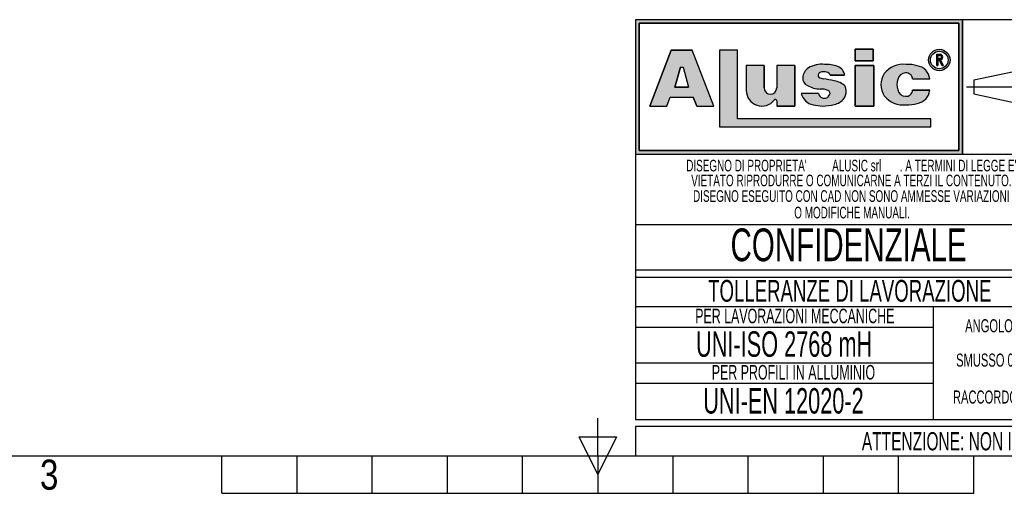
# Model space of a CAD drawing. Header units: millimetres. Extents: x 0 to 420, y 0 to 297.
# Tile 5 of 68: x 130 to 266, y 0 to 65. Entities that reach past the tile are written whole.
import ezdxf
from ezdxf.enums import TextEntityAlignment as Align

# ---------------------------------------------------------------- set-up
doc = ezdxf.new("R2010")
doc.units = ezdxf.units.MM
doc.linetypes.add('CENTERX2', pattern=[20.319999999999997, 12.7, -2.54, 2.54, -2.54])
doc.layers.add('CARTIGLIO', color=140, linetype='Continuous')
doc.styles.add('SLDTEXTSTYLE0', font='TXT', dxfattribs={"width": 0.6382978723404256})
doc.styles.add('SLDTEXTSTYLE1', font='TXT', dxfattribs={"width": 0.675})
doc.styles.add('SLDTEXTSTYLE2', font='TXT', dxfattribs={"width": 0.8214676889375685})

# ---------------------------------------------------------------- blocks, each defined once
blk = doc.blocks.new('SW_NOTE_0_1')
at = {"layer": 'CARTIGLIO', "color": 0, "insert": (85.40558510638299, 3.222669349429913), "char_height": 2.5, "attachment_point": 2, "style": 'SLDTEXTSTYLE0'}
blk.add_mtext("ATTENZIONE: NON INTERPRETARE IL DISEGNO. IN CASO DI QUOTE MANCANTI O POCO CHIARE CONSULTARE L'UFFICIO TECNICO", dxfattribs=at)
blk = doc.blocks.new('SW_NOTE_0_14')
at = {"layer": 'CARTIGLIO', "color": 0, "insert": (6.67819148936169, 2.320321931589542), "char_height": 1.8, "attachment_point": 2, "style": 'SLDTEXTSTYLE0'}
blk.add_mtext("ANGOLO ±10'", dxfattribs=at)
blk = doc.blocks.new('SW_NOTE_0_15')
at = {"layer": 'CARTIGLIO', "color": 0, "insert": (23.93617021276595, 3.867203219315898), "char_height": 3, "attachment_point": 2, "style": 'SLDTEXTSTYLE0'}
blk.add_mtext('TOLLERANZE DI LAVORAZIONE', dxfattribs=at)
blk = doc.blocks.new('SW_NOTE_0_16')
at = {"layer": 'CARTIGLIO', "color": 0, "insert": (21.07265624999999, 5.800804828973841), "char_height": 4.500000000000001, "attachment_point": 2, "style": 'SLDTEXTSTYLE1'}
blk.add_mtext('CONFIDENZIALE', dxfattribs=at)
blk = doc.blocks.new('SW_NOTE_0_17')
at = {"layer": 'CARTIGLIO', "color": 0, "insert": (28.04255319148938, 2.062508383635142), "char_height": 1.6, "attachment_point": 2, "style": 'SLDTEXTSTYLE0'}
blk.add_mtext('DISEGNO ESEGUITO CON CAD NON SONO AMMESSE VARIAZIONI', dxfattribs=at)
blk = doc.blocks.new('SW_NOTE_0_18')
at = {"layer": 'CARTIGLIO', "color": 0, "insert": (27.3404255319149, 2.062508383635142), "char_height": 1.6, "attachment_point": 2, "style": 'SLDTEXTSTYLE0'}
blk.add_mtext('VIETATO RIPRODURRE O COMUNICARNE A TERZI IL CONTENUTO.', dxfattribs=at)
blk = doc.blocks.new('SW_NOTE_0_19')
at = {"layer": 'CARTIGLIO', "color": 0, "insert": (7.587765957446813, 2.320321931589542), "char_height": 1.8, "attachment_point": 2, "style": 'SLDTEXTSTYLE0'}
blk.add_mtext('SMUSSO 0.5x45°', dxfattribs=at)
blk = doc.blocks.new('SW_NOTE_0_20')
at = {"layer": 'CARTIGLIO', "color": 0, "insert": (10.40425531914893, 2.062508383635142), "char_height": 1.6, "attachment_point": 2, "style": 'SLDTEXTSTYLE0'}
blk.add_mtext('O MODIFICHE MANUALI.', dxfattribs=at)
blk = doc.blocks.new('SW_NOTE_0_21')
at = {"layer": 'CARTIGLIO', "color": 0, "char_height": 1.6, "attachment_point": 2, "style": 'SLDTEXTSTYLE0'}
for s, insert in [("DISEGNO DI PROPRIETA'", (10.27659574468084, 2.062508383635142)), ('ALUSIC srl', (25.45120500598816, 2.062508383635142)), (". A TERMINI DI LEGGE E'", (39.41078027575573, 2.062508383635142))]:
    blk.add_mtext(s, dxfattribs=dict(at, insert=insert))
blk = doc.blocks.new('SW_NOTE_0_22')
at = {"layer": 'CARTIGLIO', "color": 0, "insert": (8.569148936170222, 2.320321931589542), "char_height": 1.8, "attachment_point": 2, "style": 'SLDTEXTSTYLE0'}
blk.add_mtext('RACCORDO R 0.5', dxfattribs=at)
blk = doc.blocks.new('SW_NOTE_0_23')
at = {"layer": 'CARTIGLIO', "color": 0, "insert": (18.30319148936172, 2.578135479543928), "char_height": 2, "attachment_point": 2, "style": 'SLDTEXTSTYLE0'}
blk.add_mtext('PER LAVORAZIONI MECCANICHE', dxfattribs=at)
blk = doc.blocks.new('SW_NOTE_0_24')
at = {"layer": 'CARTIGLIO', "color": 0, "insert": (15.68484042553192, 4.511737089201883), "char_height": 3.5, "attachment_point": 2, "style": 'SLDTEXTSTYLE0'}
blk.add_mtext('UNI-ISO 2768 mH', dxfattribs=at)
blk = doc.blocks.new('SW_NOTE_0_25')
at = {"layer": 'CARTIGLIO', "color": 0, "insert": (13.85638297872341, 2.578135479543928), "char_height": 2, "attachment_point": 2, "style": 'SLDTEXTSTYLE0'}
blk.add_mtext('PER PROFILI IN ALLUMINIO', dxfattribs=at)
blk = doc.blocks.new('SW_NOTE_0_26')
at = {"layer": 'CARTIGLIO', "color": 0, "insert": (14.05585106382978, 4.511737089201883), "char_height": 3.5, "attachment_point": 2, "style": 'SLDTEXTSTYLE0'}
blk.add_mtext('UNI-EN 12020-2', dxfattribs=at)
blk = doc.blocks.new('Cartiglio ALUSIC')
at = {"layer": 'CARTIGLIO'}
h = blk.add_hatch(color=256, dxfattribs=at)
h.paths.add_polyline_path([(113.971100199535, 149.9990413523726), (113.971100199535, 131.4990413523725), (158.971100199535, 131.4990413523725), (158.971100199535, 149.9990413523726)], flags=0)
h.paths.add_polyline_path([(114.471100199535, 131.9990413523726), (114.471100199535, 149.4990413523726), (158.471100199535, 149.4990413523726), (158.471100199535, 131.9990413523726)], flags=0)
h = blk.add_hatch(color=256, dxfattribs=at)
h.paths.add_polyline_path([(118.292263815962, 138.1064632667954), (118.7611454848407, 139.3206628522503), (121.9303757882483, 139.3206628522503), (122.3992574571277, 138.1064632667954), (124.7510688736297, 138.1064632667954), (121.7833115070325, 145.7916640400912), (118.9082097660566, 145.7916640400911), (115.9404523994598, 138.1064632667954)], flags=0)
h.paths.add_polyline_path([(119.3961687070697, 140.7216809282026), (120.1708764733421, 143.4547391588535), (120.5206447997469, 143.4547391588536), (121.2953525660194, 140.721680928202)], flags=0)
for points in [[(128.0219401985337, 145.7956943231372), (125.5527056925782, 145.7956943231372), (125.5527056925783, 135.2696801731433), (154.6424359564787, 135.2696801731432), (154.6424359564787, 136.3597302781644), (128.0219401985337, 136.3597302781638)], [(144.2116339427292, 145.9308884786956), (144.2116339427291, 144.3245774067), (146.6985305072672, 144.3245774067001), (146.6985305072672, 145.9308884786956)], [(146.7838932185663, 143.6808359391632), (144.2116339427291, 143.6808359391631), (144.2116339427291, 138.1064632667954), (146.7838932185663, 138.1064632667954)]]:
    blk.add_hatch(color=256, dxfattribs=at).paths.add_polyline_path(points, flags=0)
h = blk.add_hatch(color=256, dxfattribs=at)
edge = h.paths.add_edge_path(flags=0)
edge.add_arc((155.7921827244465, 144.4510199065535), 1.479868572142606, 0, 360)
edge = h.paths.add_edge_path(flags=0)
edge.add_arc((155.7921827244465, 144.4510199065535), 1.214864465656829, 0, 360)
h = blk.add_hatch(color=256, dxfattribs=at)
edge = h.paths.add_edge_path(flags=0)
edge.add_arc((155.8903200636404, 144.8676091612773), 0.3723980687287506, 277.1406326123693, 450.0000000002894)
edge.add_line((155.8903200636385, 145.240007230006), (155.450204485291, 145.240007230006))
edge.add_line((155.450204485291, 145.240007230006), (155.450204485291, 143.6880606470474))
edge.add_line((155.450204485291, 143.6880606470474), (155.605611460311, 143.6880606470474))
edge.add_line((155.605611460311, 143.6880606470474), (155.605611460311, 144.4952110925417))
edge.add_line((155.605611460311, 144.4952110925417), (155.764003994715, 144.4952110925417))
edge.add_line((155.764003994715, 144.4952110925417), (156.171212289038, 143.6880606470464))
edge.add_line((156.171212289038, 143.6880606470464), (156.3452765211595, 143.6880606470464))
edge.add_line((156.3452765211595, 143.6880606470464), (155.9366110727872, 144.4980993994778))
edge = h.paths.add_edge_path(flags=0)
edge.add_line((155.6056114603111, 145.0846002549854), (155.8903200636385, 145.0846002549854))
edge.add_arc((155.8903200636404, 144.8676091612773), 0.2169910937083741, -90.00000000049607, 90.00000000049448, ccw=False)
edge.add_line((155.8903200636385, 144.6506180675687), (155.6056114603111, 144.6506180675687))
edge.add_line((155.6056114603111, 144.6506180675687), (155.6056114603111, 145.0846002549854))
h = blk.add_hatch(color=256, dxfattribs=at)
edge = h.paths.add_edge_path(flags=0)
edge.add_arc((132.5578484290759, 140.6186164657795), 0.8721260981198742, 180, 360, ccw=False)
edge.add_line((131.6857223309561, 140.6186164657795), (131.6857223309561, 143.6808359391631))
edge.add_line((131.6857223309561, 143.6808359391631), (129.2243885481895, 143.6808359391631))
edge.add_line((129.2243885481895, 143.6808359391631), (129.2243885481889, 140.2640777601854))
edge.add_arc((131.3820030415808, 140.2640777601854), 2.157614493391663, 180, 321.9680973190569)
edge.add_arc((133.2350345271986, 138.8146685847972), 0.1949400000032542, 3.751097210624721e-10, 141.9680973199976, ccw=False)
edge.add_line((133.4299745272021, 138.8146685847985), (133.4299745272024, 138.106463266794))
edge.add_line((133.4299745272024, 138.106463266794), (135.91068894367, 138.106463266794))
edge.add_line((135.91068894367, 138.106463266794), (135.9106889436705, 143.6808359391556))
edge.add_line((135.9106889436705, 143.6808359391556), (133.4299745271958, 143.6808359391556))
edge.add_line((133.4299745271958, 143.6808359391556), (133.4299745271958, 140.6186164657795))
h = blk.add_hatch(color=256, dxfattribs=at)
edge = h.paths.add_edge_path(flags=0)
edge.add_line((139.7219511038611, 138.0874905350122), (140.9616140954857, 138.2313935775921))
edge.add_arc((140.6251358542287, 140.9172664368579), 2.706867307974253, 277.1406456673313, 311.0032214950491)
edge.add_arc((141.7459062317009, 139.8536948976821), 1.178212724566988, 303.7868133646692, 347.8980612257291)
edge.add_arc((141.0550130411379, 140.1458147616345), 1.920162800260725, 343.6935231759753, 381.4193527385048)
edge.add_arc((140.9170023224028, 138.8528855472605), 2.77207698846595, 46.00269433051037, 81.25096772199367)
edge.add_arc((133.1604335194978, 99.54681763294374), 42.8338661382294, 78.993004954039, 81.01866969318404)
edge.add_arc((140.0875549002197, 143.5111497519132), 1.672976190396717, 238.77709912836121, 261.74465207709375, ccw=False)
edge.add_arc((139.511171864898, 142.3534770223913), 0.3988810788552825, 114.64010585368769, 223.1865854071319, ccw=False)
edge.add_arc((139.9292750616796, 141.471492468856), 1.374925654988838, 90.51660503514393, 115.15343256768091, ccw=False)
edge.add_arc((139.978971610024, 141.8617877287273), 0.986530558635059, 50.69488274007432, 93.60864602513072, ccw=False)
edge.add_arc((140.2656634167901, 142.2302567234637), 0.519939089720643, 14.547573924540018, 49.4198797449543, ccw=False)
edge.add_line((140.7689329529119, 142.3608569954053), (142.7634621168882, 142.3608569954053))
edge.add_arc((141.3534729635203, 142.2214802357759), 1.416861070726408, 5.645321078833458, 71.38339334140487)
edge.add_arc((140.0918708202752, 138.6413140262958), 5.212710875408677, 70.80435731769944, 90.86664277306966)
edge.add_arc((139.6876943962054, 140.01898057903), 3.848224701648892, 85.15036290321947, 119.9120405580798)
edge.add_arc((138.7589405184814, 141.8826763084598), 1.774008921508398, 123.9309471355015, 174.9914571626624)
edge.add_arc((138.007121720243, 141.9227892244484), 1.021881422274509, 173.5516105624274, 249.3813116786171)
edge.add_arc((139.4480837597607, 143.8857829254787), 3.430150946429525, 238.3320469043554, 269.1908231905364)
edge.add_arc((139.5671105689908, 138.3083973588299), 2.154096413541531, 64.99796384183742, 94.45891481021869, ccw=False)
edge.add_arc((140.3551381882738, 139.8813550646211), 0.398545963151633, -35.586121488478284, 72.11412463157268, ccw=False)
edge.add_arc((139.9862171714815, 139.9393420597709), 0.7512299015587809, 245.201083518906, 337.29941344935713, ccw=False)
edge.add_arc((139.934335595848, 140.0154535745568), 0.8024620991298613, 192.5591591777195, 250.8523518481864, ccw=False)
edge.add_line((139.1510748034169, 139.8409601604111), (136.768183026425, 139.8409601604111))
edge.add_arc((138.8654850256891, 140.4022414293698), 2.1711085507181, 194.9824340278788, 258.3364147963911)
edge.add_line((138.4265630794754, 138.2759630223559), (139.7219511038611, 138.0874905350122))
h = blk.add_hatch(color=256, dxfattribs=at)
edge = h.paths.add_edge_path(flags=0)
edge.add_arc((151.1448446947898, 140.5631500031), 1.095489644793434, 191.1589777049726, 269.9285492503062, ccw=False)
edge.add_arc((152.2932291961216, 141.066632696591), 2.335462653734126, 162.1599290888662, 197.8400709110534, ccw=False)
edge.add_arc((151.1448446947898, 141.5701153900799), 1.095489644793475, 90.07145075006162, 168.8410222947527, ccw=False)
edge.add_arc((151.2517282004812, 141.8150308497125), 0.8574339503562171, 2.566657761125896, 97.25285314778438, ccw=False)
edge.add_line((152.108301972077, 141.8534281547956), (154.4848142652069, 141.8534281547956))
edge.add_arc((152.4212904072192, 141.6061501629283), 2.078287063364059, 6.833333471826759, 81.00039250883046)
edge.add_arc((151.336234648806, 138.6914263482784), 5.163706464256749, 74.1517675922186, 91.31975036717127)
edge.add_arc((150.8738064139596, 140.4366829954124), 3.434301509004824, 84.25969198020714, 140.8312604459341)
edge.add_arc((150.5707293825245, 141.0666326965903), 2.817144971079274, 146.8823062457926, 213.1176937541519)
edge.add_arc((150.87380641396, 141.6965823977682), 3.434301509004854, 219.1687395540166, 275.7403080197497)
edge.add_arc((151.3362346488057, 143.4418390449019), 5.163706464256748, 268.6802496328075, 285.8482324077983)
edge.add_arc((152.4212904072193, 140.5271152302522), 2.078287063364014, 278.9996074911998, 353.1666665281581)
edge.add_line((154.4848142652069, 140.2798372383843), (152.1083019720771, 140.2798372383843))
edge.add_arc((151.2517282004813, 140.3182345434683), 0.8574339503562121, 262.7471468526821, 357.4333422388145, ccw=False)
for p, q in [((113.971100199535, 149.9990413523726), (113.971100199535, 131.4990413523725)), ((113.971100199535, 149.9990413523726), (113.971100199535, 94.99904135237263)), ((173.971100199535, 149.9990413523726), (113.971100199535, 149.9990413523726)), ((158.971100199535, 149.9990413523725), (113.971100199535, 149.9990413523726)), ((113.971100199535, 149.9990413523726), (113.971100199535, 131.4990413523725)), ((113.971100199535, 149.9990413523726), (113.971100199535, 115.5498549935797)), ((114.471100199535, 131.9990413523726), (114.471100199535, 149.4990413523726)), ((114.471100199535, 149.4990413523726), (114.471100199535, 131.9990413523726)), ((114.471100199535, 149.4990413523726), (158.471100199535, 149.4990413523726)), ((158.471100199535, 149.4990413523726), (114.471100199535, 149.4990413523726)), ((158.471100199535, 149.4990413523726), (158.471100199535, 131.9990413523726)), ((158.471100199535, 131.9990413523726), (158.471100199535, 149.4990413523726)), ((158.971100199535, 131.4990413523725), (158.971100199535, 149.9990413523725)), ((158.971100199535, 149.9990413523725), (158.971100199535, 131.4990413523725)), ((118.9082097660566, 145.7916640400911), (115.9404523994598, 138.1064632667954)), ((115.9404523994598, 138.1064632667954), (118.9082097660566, 145.7916640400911)), ((121.7833115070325, 145.7916640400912), (118.9082097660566, 145.7916640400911)), ((118.9082097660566, 145.7916640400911), (121.7833115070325, 145.7916640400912)), ((124.7510688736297, 138.1064632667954), (121.7833115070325, 145.7916640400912)), ((124.7510688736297, 138.1064632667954), (121.7833115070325, 145.7916640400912)), ((128.0219401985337, 145.7956943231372), (125.5527056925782, 145.7956943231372)), ((125.5527056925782, 145.7956943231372), (125.5527056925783, 135.2696801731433)), ((128.0219401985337, 145.7956943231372), (125.5527056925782, 145.7956943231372)), ((125.5527056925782, 145.7956943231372), (125.5527056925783, 135.2696801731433)), ((128.0219401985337, 136.3597302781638), (128.0219401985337, 145.7956943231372)), ((128.0219401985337, 136.3597302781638), (128.0219401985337, 145.7956943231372)), ((146.6985305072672, 145.9308884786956), (144.2116339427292, 145.9308884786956)), ((144.2116339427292, 145.9308884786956), (144.2116339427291, 144.3245774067)), ((144.2116339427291, 144.3245774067), (144.2116339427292, 145.9308884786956)), ((144.2116339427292, 145.9308884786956), (146.6985305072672, 145.9308884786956)), ((146.6985305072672, 145.9308884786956), (146.6985305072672, 144.3245774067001)), ((146.6985305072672, 144.3245774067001), (146.6985305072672, 145.9308884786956)), ((155.450204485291, 143.6880606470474), (155.450204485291, 145.240007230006)), ((155.450204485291, 143.6880606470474), (155.450204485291, 145.240007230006)), ((155.450204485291, 145.240007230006), (155.8903200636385, 145.240007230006)), ((155.450204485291, 145.240007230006), (155.8903200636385, 145.240007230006)), ((155.6056114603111, 145.0846002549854), (155.8903200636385, 145.0846002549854)), ((155.6056114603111, 144.6506180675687), (155.6056114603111, 145.0846002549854)), ((155.6056114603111, 144.6506180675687), (155.6056114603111, 145.0846002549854)), ((155.6056114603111, 145.0846002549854), (155.8903200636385, 145.0846002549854)), ((129.2243885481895, 143.6808359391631), (129.2243885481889, 140.2640777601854)), ((131.6857223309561, 143.6808359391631), (129.2243885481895, 143.6808359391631)), ((131.6857223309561, 143.6808359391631), (129.2243885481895, 143.6808359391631)), ((129.2243885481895, 143.6808359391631), (129.2243885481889, 140.2640777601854)), ((131.6857223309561, 140.6186164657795), (131.6857223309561, 143.6808359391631)), ((131.6857223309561, 143.6808359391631), (131.6857223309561, 140.6186164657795)), ((135.9106889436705, 143.6808359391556), (133.4299745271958, 143.6808359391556)), ((133.4299745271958, 143.6808359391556), (133.4299745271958, 140.6186164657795)), ((133.4299745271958, 143.6808359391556), (133.4299745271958, 140.6186164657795)), ((135.9106889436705, 143.6808359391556), (133.4299745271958, 143.6808359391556)), ((135.9106889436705, 143.6808359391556), (135.91068894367, 138.106463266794)), ((135.91068894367, 138.106463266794), (135.9106889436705, 143.6808359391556)), ((144.2116339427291, 144.3245774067), (146.6985305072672, 144.3245774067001)), ((146.6985305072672, 144.3245774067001), (144.2116339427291, 144.3245774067)), ((146.7838932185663, 143.6808359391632), (144.2116339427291, 143.6808359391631)), ((144.2116339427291, 143.6808359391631), (144.2116339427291, 138.1064632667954)), ((144.2116339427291, 143.6808359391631), (146.7838932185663, 143.6808359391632)), ((144.2116339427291, 138.1064632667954), (144.2116339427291, 143.6808359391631)), ((146.7838932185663, 138.1064632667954), (146.7838932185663, 143.6808359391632)), ((146.7838932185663, 143.6808359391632), (146.7838932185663, 138.1064632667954)), ((155.450204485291, 143.6880606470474), (155.605611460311, 143.6880606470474)), ((155.605611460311, 143.6880606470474), (155.450204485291, 143.6880606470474)), ((155.6056114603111, 144.6506180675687), (155.8903200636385, 144.6506180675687)), ((155.8903200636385, 144.6506180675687), (155.6056114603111, 144.6506180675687)), ((155.605611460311, 144.4952110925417), (155.605611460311, 143.6880606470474)), ((155.605611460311, 143.6880606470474), (155.605611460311, 144.4952110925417)), ((155.764003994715, 144.4952110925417), (155.605611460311, 144.4952110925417)), ((155.605611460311, 144.4952110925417), (155.764003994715, 144.4952110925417)), ((156.171212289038, 143.6880606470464), (155.764003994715, 144.4952110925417)), ((155.764003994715, 144.4952110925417), (156.171212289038, 143.6880606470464)), ((155.9366110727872, 144.4980993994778), (156.3452765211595, 143.6880606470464)), ((155.9366110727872, 144.4980993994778), (156.3452765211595, 143.6880606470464)), ((156.171212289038, 143.6880606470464), (156.3452765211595, 143.6880606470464)), ((156.3452765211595, 143.6880606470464), (156.171212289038, 143.6880606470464)), ((119.3961687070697, 140.7216809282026), (120.1708764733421, 143.4547391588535)), ((120.1708764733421, 143.4547391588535), (119.3961687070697, 140.7216809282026)), ((120.1708764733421, 143.4547391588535), (120.5206447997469, 143.4547391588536)), ((120.1708764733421, 143.4547391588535), (120.5206447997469, 143.4547391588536)), ((120.5206447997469, 143.4547391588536), (121.2953525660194, 140.721680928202)), ((120.5206447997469, 143.4547391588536), (121.2953525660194, 140.721680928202)), ((140.7689329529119, 142.3608569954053), (142.7634621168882, 142.3608569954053)), ((142.7634621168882, 142.3608569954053), (140.7689329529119, 142.3608569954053)), ((160.5624374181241, 141.7060810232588), (166.0550106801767, 142.8872795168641)), ((152.108301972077, 141.8534281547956), (154.4848142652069, 141.8534281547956)), ((152.108301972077, 141.8534281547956), (154.4848142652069, 141.8534281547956)), ((160.5624374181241, 141.7060810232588), (160.5624374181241, 139.7920016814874)), ((121.2953525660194, 140.721680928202), (119.3961687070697, 140.7216809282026)), ((119.3961687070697, 140.7216809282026), (121.2953525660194, 140.721680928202)), ((139.1510748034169, 139.8409601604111), (136.768183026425, 139.8409601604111)), ((139.1510748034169, 139.8409601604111), (136.768183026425, 139.8409601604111)), ((154.4848142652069, 140.2798372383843), (152.1083019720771, 140.2798372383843)), ((152.1083019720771, 140.2798372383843), (154.4848142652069, 140.2798372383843)), ((160.5624374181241, 139.7920016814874), (166.0550106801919, 138.6108031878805)), ((118.292263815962, 138.1064632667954), (118.7611454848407, 139.3206628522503)), ((118.292263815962, 138.1064632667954), (118.7611454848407, 139.3206628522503)), ((118.7611454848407, 139.3206628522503), (121.9303757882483, 139.3206628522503)), ((118.7611454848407, 139.3206628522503), (121.9303757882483, 139.3206628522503)), ((122.3992574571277, 138.1064632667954), (121.9303757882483, 139.3206628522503)), ((121.9303757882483, 139.3206628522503), (122.3992574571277, 138.1064632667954)), ((133.4299745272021, 138.8146685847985), (133.4299745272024, 138.106463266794)), ((133.4299745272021, 138.8146685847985), (133.4299745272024, 138.106463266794)), ((138.4265630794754, 138.2759630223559), (139.7219511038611, 138.0874905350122)), ((138.4265630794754, 138.2759630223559), (139.7219511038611, 138.0874905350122)), ((139.7219511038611, 138.0874905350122), (140.9616140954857, 138.2313935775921)), ((139.7219511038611, 138.0874905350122), (140.9616140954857, 138.2313935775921)), ((115.9404523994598, 138.1064632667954), (118.292263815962, 138.1064632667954)), ((115.9404523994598, 138.1064632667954), (118.292263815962, 138.1064632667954)), ((122.3992574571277, 138.1064632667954), (124.7510688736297, 138.1064632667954)), ((122.3992574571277, 138.1064632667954), (124.7510688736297, 138.1064632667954)), ((133.4299745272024, 138.106463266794), (135.91068894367, 138.106463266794)), ((135.91068894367, 138.106463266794), (133.4299745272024, 138.106463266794)), ((144.2116339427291, 138.1064632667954), (146.7838932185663, 138.1064632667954)), ((146.7838932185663, 138.1064632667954), (144.2116339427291, 138.1064632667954)), ((154.6424359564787, 136.3597302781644), (128.0219401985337, 136.3597302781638)), ((154.6424359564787, 136.3597302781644), (128.0219401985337, 136.3597302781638)), ((154.6424359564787, 135.2696801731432), (154.6424359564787, 136.3597302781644)), ((154.6424359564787, 135.2696801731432), (154.6424359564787, 136.3597302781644)), ((125.5527056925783, 135.2696801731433), (154.6424359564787, 135.2696801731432)), ((125.5527056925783, 135.2696801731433), (154.6424359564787, 135.2696801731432)), ((113.971100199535, 131.4990413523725), (158.971100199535, 131.4990413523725)), ((113.971100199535, 131.4990413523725), (173.971100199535, 131.4990413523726)), ((158.471100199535, 131.9990413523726), (114.471100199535, 131.9990413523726)), ((114.471100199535, 131.9990413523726), (158.471100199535, 131.9990413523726)), ((173.971100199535, 121.7636603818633), (113.971100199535, 121.7636603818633)), ((173.971100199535, 115.5498549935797), (113.971100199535, 115.5498549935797)), ((113.971100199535, 114.5498549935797), (173.971100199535, 114.5498549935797)), ((113.971100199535, 114.5498549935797), (113.971100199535, 94.99904135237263)), ((173.9571410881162, 110.4900006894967), (113.9571410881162, 110.4900006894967)), ((154.9806365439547, 94.99904135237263), (154.9806365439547, 110.4900006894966)), ((113.971100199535, 107.6716313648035), (154.9806365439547, 107.6716313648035)), ((154.9806365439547, 102.7445210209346), (113.971100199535, 102.7445210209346)), ((113.9850593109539, 99.96496483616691), (154.9945956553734, 99.96496483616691)), ((113.971100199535, 94.99904135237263), (173.971100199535, 94.99904135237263)), ((313.621100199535, 93.99904135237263), (113.971100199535, 93.99904135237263)), ((113.971100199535, 93.99904135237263), (113.971100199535, 89.99904135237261)), ((113.971100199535, 89.99904135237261), (313.621100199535, 89.99904135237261))]:
    blk.add_line(p, q, dxfattribs=at)
at = {"layer": 'CARTIGLIO', "linetype": 'CENTERX2'}
blk.add_line((159.5584198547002, 140.749041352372), (173.3837805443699, 140.749041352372), dxfattribs=at)
at = {"layer": 'CARTIGLIO', "linetype": 'Continuous'}
blk.add_line((113.9695322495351, 89.99904135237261), (313.621100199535, 89.99904135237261), dxfattribs=at)
at = {"layer": 'CARTIGLIO'}
for radius in [1.479868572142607, 1.479868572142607, 1.214864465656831, 1.214864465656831]:
    blk.add_circle((155.7921827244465, 144.4510199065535), radius, dxfattribs=at)
for centre, radius, start, end in [((155.8903200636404, 144.8676091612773), 0.3723980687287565, 277.1406326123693, 90.00000000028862), ((155.8903200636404, 144.8676091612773), 0.3723980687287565, 277.1406326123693, 90.00000000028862), ((155.8903200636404, 144.8676091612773), 0.2169910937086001, 269.9999999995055, 90.00000000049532), ((155.8903200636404, 144.8676091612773), 0.2169910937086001, 269.9999999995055, 90.00000000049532), ((139.6876943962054, 140.01898057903), 3.848224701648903, 85.15036290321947, 119.9120405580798), ((139.6876943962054, 140.01898057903), 3.848224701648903, 85.15036290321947, 119.9120405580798), ((140.0918708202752, 138.6413140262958), 5.212710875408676, 70.80435731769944, 90.86664277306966), ((140.0918708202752, 138.6413140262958), 5.212710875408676, 70.80435731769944, 90.86664277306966), ((150.8738064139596, 140.4366829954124), 3.434301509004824, 84.25969198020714, 140.8312604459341), ((150.8738064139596, 140.4366829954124), 3.434301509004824, 84.25969198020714, 140.8312604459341), ((151.336234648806, 138.6914263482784), 5.163706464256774, 74.1517675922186, 91.31975036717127), ((151.336234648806, 138.6914263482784), 5.163706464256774, 74.1517675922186, 91.31975036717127), ((152.4212904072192, 141.6061501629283), 2.078287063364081, 6.833333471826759, 81.00039250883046), ((152.4212904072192, 141.6061501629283), 2.078287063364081, 6.833333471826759, 81.00039250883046), ((138.7589405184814, 141.8826763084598), 1.774008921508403, 123.9309471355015, 174.9914571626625), ((138.7589405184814, 141.8826763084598), 1.774008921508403, 123.9309471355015, 174.9914571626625), ((139.511171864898, 142.3534770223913), 0.3988810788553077, 114.6401058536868, 223.1865854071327), ((139.511171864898, 142.3534770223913), 0.3988810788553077, 114.6401058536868, 223.1865854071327), ((139.9292750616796, 141.471492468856), 1.374925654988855, 90.51660503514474, 115.1534325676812), ((139.9292750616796, 141.471492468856), 1.374925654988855, 90.51660503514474, 115.1534325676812), ((139.978971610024, 141.8617877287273), 0.9865305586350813, 50.69488274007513, 93.60864602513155), ((139.978971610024, 141.8617877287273), 0.9865305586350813, 50.69488274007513, 93.60864602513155), ((140.2656634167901, 142.2302567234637), 0.5199390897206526, 14.5475739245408, 49.41987974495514), ((140.2656634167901, 142.2302567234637), 0.5199390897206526, 14.5475739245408, 49.41987974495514), ((141.3534729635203, 142.2214802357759), 1.416861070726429, 5.645321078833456, 71.38339334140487), ((141.3534729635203, 142.2214802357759), 1.416861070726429, 5.645321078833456, 71.38339334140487), ((150.5707293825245, 141.0666326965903), 2.81714497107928, 146.8823062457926, 213.1176937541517), ((150.5707293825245, 141.0666326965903), 2.81714497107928, 146.8823062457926, 213.1176937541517), ((151.1448446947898, 141.5701153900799), 1.095489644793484, 90.07145075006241, 168.8410222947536), ((151.1448446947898, 141.5701153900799), 1.095489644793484, 90.07145075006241, 168.8410222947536), ((151.2517282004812, 141.8150308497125), 0.8574339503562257, 2.566657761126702, 97.25285314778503), ((151.2517282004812, 141.8150308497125), 0.8574339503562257, 2.566657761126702, 97.25285314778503), ((138.007121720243, 141.9227892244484), 1.021881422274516, 173.5516105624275, 249.381311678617), ((138.007121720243, 141.9227892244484), 1.021881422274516, 173.5516105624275, 249.381311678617), ((139.4480837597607, 143.8857829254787), 3.430150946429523, 238.3320469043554, 269.1908231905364), ((139.4480837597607, 143.8857829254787), 3.430150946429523, 238.3320469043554, 269.1908231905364), ((140.0875549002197, 143.5111497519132), 1.672976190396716, 238.777099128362, 261.7446520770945), ((140.0875549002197, 143.5111497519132), 1.672976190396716, 238.777099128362, 261.7446520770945), ((133.1604335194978, 99.54681763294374), 42.83386613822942, 78.993004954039, 81.01866969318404), ((133.1604335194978, 99.54681763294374), 42.83386613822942, 78.993004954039, 81.01866969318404), ((140.9170023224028, 138.8528855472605), 2.77207698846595, 46.00269433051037, 81.25096772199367), ((140.9170023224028, 138.8528855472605), 2.77207698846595, 46.00269433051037, 81.25096772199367), ((152.2932291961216, 141.066632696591), 2.335462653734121, 162.159929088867, 197.8400709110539), ((152.2932291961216, 141.066632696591), 2.335462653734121, 162.159929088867, 197.8400709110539), ((131.3820030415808, 140.2640777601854), 2.157614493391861, 180, 321.9680973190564), ((131.3820030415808, 140.2640777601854), 2.157614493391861, 180, 321.9680973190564), ((132.5578484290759, 140.6186164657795), 0.8721260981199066, 180, 0), ((132.5578484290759, 140.6186164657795), 0.8721260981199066, 180, 0), ((138.8654850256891, 140.4022414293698), 2.171108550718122, 194.9824340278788, 258.3364147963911), ((138.8654850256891, 140.4022414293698), 2.171108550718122, 194.9824340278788, 258.3364147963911), ((139.934335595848, 140.0154535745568), 0.8024620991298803, 192.5591591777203, 250.8523518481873), ((139.934335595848, 140.0154535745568), 0.8024620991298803, 192.5591591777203, 250.8523518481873), ((139.5671105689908, 138.3083973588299), 2.154096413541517, 64.99796384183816, 94.45891481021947), ((139.5671105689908, 138.3083973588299), 2.154096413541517, 64.99796384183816, 94.45891481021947), ((139.9862171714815, 139.9393420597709), 0.7512299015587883, 245.2010835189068, 337.2994134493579), ((139.9862171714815, 139.9393420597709), 0.7512299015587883, 245.2010835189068, 337.2994134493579), ((140.3551381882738, 139.8813550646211), 0.398545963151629, 324.4138785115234, 72.11412463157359), ((140.3551381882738, 139.8813550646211), 0.398545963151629, 324.4138785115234, 72.11412463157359), ((141.7459062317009, 139.8536948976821), 1.178212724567, 303.7868133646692, 347.8980612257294), ((141.7459062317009, 139.8536948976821), 1.178212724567, 303.7868133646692, 347.8980612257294), ((141.0550130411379, 140.1458147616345), 1.920162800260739, 343.6935231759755, 21.41935273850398), ((141.0550130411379, 140.1458147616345), 1.920162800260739, 343.6935231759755, 21.41935273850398), ((151.1448446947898, 140.5631500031), 1.095489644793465, 191.1589777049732, 269.9285492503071), ((151.1448446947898, 140.5631500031), 1.095489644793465, 191.1589777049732, 269.9285492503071), ((151.2517282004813, 140.3182345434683), 0.8574339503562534, 262.7471468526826, 357.4333422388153), ((151.2517282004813, 140.3182345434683), 0.8574339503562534, 262.7471468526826, 357.4333422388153), ((152.4212904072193, 140.5271152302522), 2.078287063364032, 278.9996074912, 353.1666665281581), ((152.4212904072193, 140.5271152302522), 2.078287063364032, 278.9996074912, 353.1666665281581), ((133.2350345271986, 138.8146685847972), 0.1949400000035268, 3.759104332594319e-10, 141.9680973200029), ((133.2350345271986, 138.8146685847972), 0.1949400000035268, 3.759104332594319e-10, 141.9680973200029), ((140.6251358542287, 140.9172664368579), 2.706867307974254, 277.1406456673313, 311.0032214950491), ((140.6251358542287, 140.9172664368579), 2.706867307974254, 277.1406456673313, 311.0032214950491), ((150.87380641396, 141.6965823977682), 3.434301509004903, 219.1687395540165, 275.7403080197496), ((150.87380641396, 141.6965823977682), 3.434301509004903, 219.1687395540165, 275.7403080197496), ((151.3362346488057, 143.4418390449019), 5.163706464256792, 268.6802496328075, 285.8482324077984), ((151.3362346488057, 143.4418390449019), 5.163706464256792, 268.6802496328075, 285.8482324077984)]:
    blk.add_arc(centre, radius, start, end, dxfattribs=at)
at = {"layer": 'CARTIGLIO', "color": 140}
for name, p in [('SW_NOTE_0_21', (118.9711016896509, 128.6603244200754)), ('SW_NOTE_0_18', (116.3533271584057, 126.6141659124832)), ('SW_NOTE_0_17', (115.6355512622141, 124.4682551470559)), ('SW_NOTE_0_20', (133.3899886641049, 122.1920407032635)), ('SW_NOTE_0_16', (122.2362996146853, 115.4679531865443)), ('SW_NOTE_0_15', (119.5374520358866, 110.3183836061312)), ('SW_NOTE_0_23', (117.6003680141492, 107.6481432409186)), ('SW_NOTE_0_14', (157.5950277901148, 106.4612057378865)), ('SW_NOTE_0_24', (118.7522918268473, 102.6005131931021)), ('SW_NOTE_0_19', (156.6725276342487, 101.7341689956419)), ('SW_NOTE_0_25', (121.8587729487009, 99.90266357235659)), ('SW_NOTE_0_26', (120.2859705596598, 94.78943414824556)), ('SW_NOTE_0_22', (155.6312777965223, 96.6517264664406)), ('SW_NOTE_0_1', (127.6311861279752, 90.01640253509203))]:
    blk.add_blockref(name, p, dxfattribs=at)
at = {"layer": 'CARTIGLIO', "color": 140, "style": 'SLDTEXTSTYLE0', "width": 0.6382978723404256}
for tag, height, p in [('AUTOATTR1', 3.5, (223.449403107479, 133.7003798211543)), ('AUTOATTR2', 3.5, (221.9290871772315, 127.4217635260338)), ('AUTOATTR11', 3.5, (222.8622803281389, 121.4105734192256)), ('AUTOATTR8', 4, (219.2444208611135, 110.0025032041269)), ('AUTOATTR9', 4, (218.1221976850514, 100.4234402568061)), ('AUTOATTR0', 4, (249.0325362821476, 100.3118048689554))]:
    blk.add_attdef(tag, text='', height=height, dxfattribs=at).set_placement(p, align=Align.TOP_CENTER)
at = {"layer": 'CARTIGLIO', "color": 140}
for tag in ['AUTOATTR13', 'AUTOATTR12', 'AUTOATTR10', 'AUTOATTR7', 'AUTOATTR6', 'AUTOATTR5', 'AUTOATTR4', 'AUTOATTR3']:
    blk.add_attdef(tag, (0, 0), '', height=4, dxfattribs=at)

msp = doc.modelspace()

# ---------------------------------------------------------------- linework, layer by layer
at = {"layer": 'CARTIGLIO', "linetype": 'Continuous'}
for p, q in [((210.0037561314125, 5.171001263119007), (210.0037561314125, 10.34521728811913)), ((207.4166481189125, 7.758109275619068), (212.5908641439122, 7.758109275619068)), ((210.0037561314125, 2.583893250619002), (207.4166481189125, 7.758109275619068)), ((212.5908641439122, 7.758109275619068), (210.0037561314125, 2.583893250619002)), ((5.180115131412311, 5.171001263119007), (414.8273971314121, 5.171001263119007)), ((158.2615958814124, -0.003214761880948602), (158.2615958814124, 5.171001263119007)), ((168.6100279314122, -0.003214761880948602), (168.6100279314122, 5.171001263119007)), ((178.9584599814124, -0.003214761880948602), (178.9584599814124, 5.171001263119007)), ((189.3068920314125, -0.003214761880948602), (189.3068920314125, 5.171001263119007)), ((199.6553240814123, -0.003214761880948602), (199.6553240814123, 5.171001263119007)), ((210.0037561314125, 5.171001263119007), (210.0037561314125, -0.003214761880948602)), ((215.1758291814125, 5.171001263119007), (414.8273971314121, 5.171001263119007)), ((220.3521881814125, -0.003214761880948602), (220.3521881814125, 5.171001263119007)), ((230.7006202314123, -0.003214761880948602), (230.7006202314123, 5.171001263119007)), ((241.0490522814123, -0.003214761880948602), (241.0490522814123, 5.171001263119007)), ((251.3974843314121, -0.003214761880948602), (251.3974843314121, 5.171001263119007)), ((261.7459163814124, -0.003214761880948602), (261.7459163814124, 5.171001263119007)), ((158.2615958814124, -0.003214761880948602), (261.7459163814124, -0.003214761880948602))]:
    msp.add_line(p, q, dxfattribs=at)
at = {"layer": 'CARTIGLIO'}
msp.add_line((215.1773971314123, 5.171001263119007), (414.8273971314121, 5.171001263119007), dxfattribs=at)

# ---------------------------------------------------------------- block references
msp.add_blockref('Cartiglio ALUSIC', (101.206296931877, -84.82804008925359), dxfattribs=at)

# ---------------------------------------------------------------- texts
at = {"layer": 'CARTIGLIO', "insert": (134.4918588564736, 4.637072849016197), "char_height": 4.13937282, "attachment_point": 2, "style": 'SLDTEXTSTYLE2'}
msp.add_mtext('3', dxfattribs=at)

doc.saveas('drawing.dxf')
